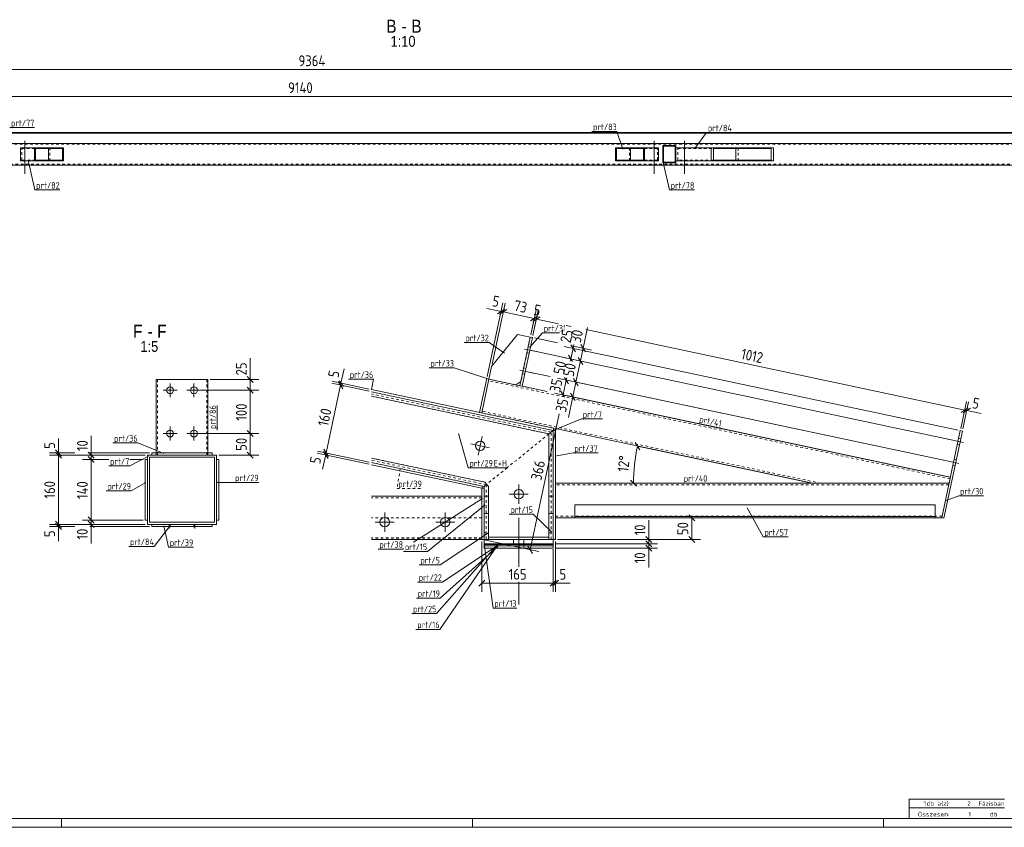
# Model space of a CAD drawing. Header units: millimetres. Extents: x 1 to 1188, y 1 to 840.
# Tile 3 of 7: x 409 to 864, y 1 to 374. Entities that reach past the tile are written whole.
import ezdxf

# ---------------------------------------------------------------- set-up
doc = ezdxf.new("R2010")
doc.units = ezdxf.units.MM
doc.header["$LTSCALE"] = 0.6
doc.linetypes.add('XKITLINE00', pattern=[0])
doc.linetypes.add('XKITLINE02', pattern=[4, 2, -2])
for name, color, linetype, lineweight in [('Bolt', 7, 'Continuous', 0), ('DrawingSheet', 5, 'Continuous', 0), ('OtherObjectType', 1, 'Continuous', 0), ('Part', 2, 'Continuous', 0), ('PartMark', 3, 'Continuous', 0), ('Z-DIMENSIONS', 1, 'Continuous', 0)]:
    doc.layers.add(name, color=color, linetype=linetype, lineweight=lineweight)
doc.styles.add('ARIAL', font='ARIAL.TTF')
doc.styles.add('ISOCPEUR', font='ISOCPEUR.TTF')

msp = doc.modelspace()

# ---------------------------------------------------------------- linework, layer by layer
at = {"layer": 'Bolt', "color": 4, "linetype": 'XKITLINE00', "lineweight": 0}
for p, q in [((409.9, 317.19), (409.9, 316.79)), ((411, 318.44), (411, 303.19)), ((412.1, 317.19), (412.1, 316.79)), ((700.9, 317.19), (700.9, 316.79)), ((702, 318.44), (702, 303.19)), ((703.1, 317.19), (703.1, 316.79)), ((714.9, 317.19), (714.9, 316.79)), ((716, 318.44), (716, 303.19)), ((717.1, 317.19), (717.1, 316.79)), ((409.9, 307.59), (409.9, 307.19)), ((412.1, 307.59), (412.1, 307.19)), ((700.9, 307.59), (700.9, 307.19)), ((703.1, 307.59), (703.1, 307.19)), ((714.9, 307.59), (714.9, 307.19)), ((717.1, 307.59), (717.1, 307.19)), ((643.73, 223.17), (644.71, 222.96)), ((643.73, 223.17), (644.71, 222.96)), ((641.97, 222.11), (648.91, 220.63)), ((641.97, 222.11), (648.91, 220.63)), ((643.15, 220.43), (644.12, 220.22)), ((643.15, 220.43), (644.12, 220.22)), ((639.89, 212.33), (646.83, 210.85)), ((639.89, 212.33), (646.83, 210.85)), ((641.07, 210.64), (642.04, 210.44)), ((641.07, 210.64), (642.04, 210.44)), ((641.65, 213.38), (642.63, 213.18)), ((641.65, 213.38), (642.63, 213.18)), ((478.14, 199.86), (478.14, 206.26)), ((489.14, 199.86), (489.14, 206.26)), ((474.94, 203.06), (481.34, 203.06)), ((485.94, 203.06), (492.34, 203.06)), ((474.94, 183.06), (481.34, 183.06)), ((478.14, 179.86), (478.14, 186.26)), ((485.94, 183.06), (492.34, 183.06)), ((489.14, 179.86), (489.14, 186.26)), ((625.82, 176.47), (617.22, 178.3)), ((622.43, 181.69), (620.6, 173.08)), ((844.88, 178.98), (837.93, 180.45)), ((844.88, 178.98), (837.93, 180.45)), ((843.12, 177.92), (842.14, 178.13)), ((843.12, 177.92), (842.14, 178.13)), ((843.7, 180.66), (842.72, 180.87)), ((843.7, 180.66), (842.72, 180.87)), ((842.8, 169.2), (835.85, 170.67)), ((842.8, 169.2), (835.85, 170.67)), ((841.62, 170.88), (840.64, 171.09)), ((841.62, 170.88), (840.64, 171.09)), ((841.04, 168.14), (840.06, 168.35)), ((841.04, 168.14), (840.06, 168.35)), ((639.35, 159.43), (639.35, 150.63)), ((643.75, 155.03), (634.95, 155.03)), ((577.35, 137.68), (577.35, 146.48)), ((605.35, 137.68), (605.35, 146.48)), ((572.95, 142.08), (581.75, 142.08)), ((600.95, 142.08), (609.75, 142.08)), ((639.35, 121.5), (639.35, 144.09)), ((636.95, 132.09), (636.95, 134.09)), ((641.75, 132.09), (641.75, 134.09)), ((639.35, 104.09), (639.35, 114.5))]:
    msp.add_line(p, q, dxfattribs=at)
for centre, radius in [((478.14, 203.06), 1.6), ((489.14, 203.06), 1.6), ((478.14, 183.06), 1.6), ((489.14, 183.06), 1.6), ((621.52, 177.39), 2.2), ((639.35, 155.03), 2.2), ((577.35, 142.08), 2.2), ((605.35, 142.08), 2.2)]:
    msp.add_circle(centre, radius, dxfattribs=at)
at = {"layer": 'DrawingSheet', "color": 3, "linetype": 'XKITLINE00', "lineweight": 0}
msp.add_line((5, 5), (1184, 5), dxfattribs=at)
at = {"layer": 'DrawingSheet', "color": 2, "linetype": 'XKITLINE00', "lineweight": 0}
for p, q in [((428, 1), (428, 5)), ((618, 1), (618, 5)), ((808, 1), (808, 5)), ((1, 1), (1188, 1))]:
    msp.add_line(p, q, dxfattribs=at)
at = {"layer": 'OtherObjectType', "color": 7, "linetype": 'XKITLINE00', "lineweight": 0}
for p, q in [((819.84, 10), (819.84, 14)), ((819.84, 14), (863.84, 14)), ((819.84, 10), (863.84, 10)), ((819.85, 5.02), (819.84, 9.99)), ((819.84, 9.98), (863.74, 9.98)), ((819.89, 5.03), (863.79, 5.03))]:
    msp.add_line(p, q, dxfattribs=at)
at = {"layer": 'Part', "color": 2, "linetype": 'XKITLINE00', "lineweight": 0}
for p, q in [((995.47, 322.19), (81.5, 322.19)), ((995.47, 321.89), (81.5, 321.89)), ((981.98, 317.19), (75.5, 317.19)), ((409.01, 309.19), (409.01, 315.19)), ((428.88, 315.19), (409.01, 315.19)), ((415.41, 309.19), (415.41, 315.19)), ((415.92, 314.89), (428.38, 314.89)), ((415.92, 314.89), (415.92, 309.49)), ((421.98, 309.49), (421.98, 314.89)), ((428.38, 314.89), (428.38, 309.49)), ((428.88, 309.19), (428.88, 315.19)), ((684.06, 309.19), (684.06, 315.19)), ((684.06, 315.19), (703.93, 315.19)), ((697.03, 314.89), (684.57, 314.89)), ((684.57, 309.49), (684.57, 314.89)), ((690.97, 309.49), (690.97, 314.89)), ((697.03, 309.49), (697.03, 314.89)), ((697.53, 309.19), (697.53, 315.19)), ((703.93, 315.19), (703.93, 309.19)), ((711.97, 316.19), (705.97, 316.19)), ((705.97, 316.19), (705.97, 308.19)), ((711.67, 315.89), (706.27, 315.89)), ((706.27, 308.49), (706.27, 315.89)), ((711.67, 308.49), (711.67, 315.89)), ((711.97, 308.19), (711.97, 316.19)), ((757.07, 315.19), (711.97, 315.19)), ((728.23, 309.19), (728.23, 315.19)), ((729.31, 314.89), (755.99, 314.89)), ((729.31, 314.89), (729.31, 309.49)), ((739.63, 309.49), (739.63, 314.89)), ((755.99, 314.89), (755.99, 309.49)), ((757.07, 309.19), (757.07, 315.19)), ((981.98, 307.19), (75.5, 307.19)), ((428.88, 309.19), (409.01, 309.19)), ((428.38, 309.49), (415.92, 309.49)), ((703.93, 309.19), (684.06, 309.19)), ((697.03, 309.49), (684.57, 309.49)), ((705.97, 308.19), (711.97, 308.19)), ((711.67, 308.49), (706.27, 308.49)), ((757.07, 309.19), (711.97, 309.19)), ((755.99, 309.49), (729.31, 309.49)), ((626.8, 214.09), (638.81, 228.91)), ((638.81, 228.91), (644.68, 227.66)), ((644.68, 227.66), (639.9, 205.17)), ((645.66, 227.46), (644.68, 227.66)), ((645.66, 227.46), (640.88, 204.96)), ((625.55, 208.22), (626.8, 214.09)), ((471.64, 208.06), (471.64, 174.08)), ((495.64, 208.06), (471.64, 208.06)), ((495.64, 174.08), (495.64, 208.06)), ((624.57, 208.43), (621.24, 192.78)), ((625.55, 208.22), (622.22, 192.57)), ((625.55, 208.22), (622.22, 192.57)), ((625.55, 208.22), (624.57, 208.43)), ((639.9, 205.17), (625.55, 208.22)), ((640.32, 207.12), (637.95, 205.58)), ((640.88, 204.96), (639.9, 205.17)), ((652.41, 202.51), (640.88, 204.96)), ((571.19, 203.42), (655.5, 185.49)), ((655.29, 184.52), (571.19, 202.4)), ((655.29, 184.52), (571.19, 202.39)), ((653.29, 182.9), (571.19, 200.35)), ((838.9, 162.87), (659.25, 201.05)), ((655.29, 184.52), (653.29, 182.9)), ((655.29, 184.52), (653.29, 182.9)), ((653.29, 182.9), (653.29, 154.09)), ((655.5, 185.49), (655.29, 184.52)), ((655.29, 134.09), (655.29, 184.52)), ((655.29, 184.52), (656.29, 184.52)), ((775.06, 160.08), (655.5, 185.49)), ((656.29, 184.52), (656.29, 134.09)), ((834.9, 144.08), (843.47, 184.39)), ((844.45, 184.18), (835.88, 143.87)), ((843.47, 184.39), (844.45, 184.18)), ((467.64, 141.07), (467.64, 173.07)), ((467.64, 173.07), (499.64, 173.07)), ((469.64, 174.08), (497.64, 174.08)), ((469.64, 173.08), (469.64, 174.08)), ((469.64, 173.08), (469.64, 173.08)), ((469.64, 173.08), (497.64, 173.08)), ((471.64, 173.07), (471.64, 173.08)), ((495.64, 173.08), (495.64, 173.07)), ((497.64, 174.08), (497.64, 174.08)), ((497.64, 174.08), (497.64, 173.08)), ((499.64, 173.07), (499.64, 141.07)), ((467.64, 171.07), (466.64, 171.07)), ((466.64, 171.07), (466.64, 143.07)), ((467.64, 143.07), (467.64, 171.07)), ((498.64, 172.07), (468.64, 172.07)), ((468.64, 172.07), (468.64, 142.07)), ((498.64, 142.07), (498.64, 172.07)), ((500.64, 171.07), (499.64, 171.07)), ((499.64, 171.07), (499.64, 143.07)), ((500.64, 171.07), (500.64, 143.07)), ((623.71, 160.56), (571.19, 171.72)), ((623.29, 158.6), (571.19, 169.68)), ((622.29, 157.79), (571.19, 168.66)), ((624.5, 159.58), (623.29, 158.6)), ((624.5, 159.58), (623.29, 158.6)), ((625.29, 158.6), (623.71, 160.56)), ((838.3, 160.08), (656.29, 160.08)), ((838.31, 160.08), (775.06, 160.08)), ((622.5, 158.77), (622.29, 157.79)), ((622.29, 157.79), (622.29, 134.08)), ((623.29, 157.79), (622.29, 157.79)), ((623.29, 158.6), (623.29, 154.09)), ((625.29, 135.08), (625.29, 158.6)), ((622.29, 154.08), (571.19, 154.08)), ((623.28, 134.09), (623.28, 154.09)), ((623.28, 154.09), (625.28, 154.09)), ((625.28, 154.09), (625.28, 134.09)), ((653.28, 134.09), (653.28, 154.09)), ((653.28, 154.09), (655.28, 154.09)), ((655.28, 154.09), (655.28, 134.09)), ((623.28, 146.09), (625.28, 146.09)), ((653.28, 146.09), (655.28, 146.09)), ((665.29, 150.08), (665.29, 144.08)), ((665.29, 150.08), (831.9, 150.08)), ((831.9, 150.08), (831.9, 144.08)), ((466.64, 143.07), (467.64, 143.07)), ((468.64, 142.07), (498.64, 142.07)), ((499.64, 143.07), (500.64, 143.07)), ((665.29, 144.08), (656.29, 144.08)), ((831.9, 144.68), (665.29, 144.68)), ((831.9, 144.08), (665.29, 144.08)), ((834.9, 144.08), (831.9, 144.08)), ((835.88, 143.87), (834.9, 144.08)), ((499.64, 141.07), (467.64, 141.07)), ((469.64, 140.07), (469.64, 141.07)), ((469.64, 141.07), (497.64, 141.07)), ((469.64, 140.07), (497.64, 140.07)), ((477.64, 140.07), (477.64, 139.16)), ((489.64, 140.07), (489.64, 139.16)), ((497.64, 141.07), (497.64, 140.07)), ((622.29, 134.08), (571.19, 134.08)), ((623.28, 134.08), (622.29, 134.08)), ((623.28, 132.09), (623.28, 134.09)), ((655.28, 134.09), (623.28, 134.09)), ((625.28, 134.09), (623.28, 134.09)), ((623.28, 132.09), (655.28, 132.09)), ((623.28, 132.09), (655.28, 132.09)), ((623.29, 132.08), (623.28, 132.08)), ((623.28, 132.08), (655.23, 132.08)), ((623.28, 132.08), (623.28, 130.08)), ((623.29, 132.08), (623.28, 132.08)), ((623.28, 132.08), (655.23, 132.08)), ((623.28, 132.08), (623.28, 131.68)), ((653.28, 135.09), (625.29, 135.08)), ((655.28, 134.09), (653.28, 134.09)), ((655.23, 132.08), (655.23, 130.08)), ((655.23, 132.08), (655.23, 131.68)), ((655.29, 134.09), (655.28, 134.09)), ((655.28, 132.09), (655.28, 134.09)), ((655.29, 134.09), (655.29, 134.09)), ((656.29, 134.09), (655.29, 134.09)), ((623.29, 131.68), (623.28, 131.68)), ((623.28, 131.68), (655.23, 131.68)), ((623.28, 131.68), (623.28, 131.08)), ((655.23, 131.68), (623.28, 131.68)), ((623.29, 131.08), (623.28, 131.08)), ((623.28, 130.08), (623.28, 131.08)), ((655.23, 131.08), (623.28, 131.08)), ((655.23, 131.08), (623.28, 131.08)), ((655.23, 130.08), (623.28, 130.08)), ((655.23, 130.08), (623.28, 130.08)), ((655.23, 131.68), (655.23, 131.08)), ((655.23, 130.08), (655.23, 131.08))]:
    msp.add_line(p, q, dxfattribs=at)
at = {"layer": 'Part', "color": 7, "linetype": 'XKITLINE02', "lineweight": 0}
for p, q in [((995.47, 316.79), (75.5, 316.79)), ((995.47, 317.19), (81.5, 317.19)), ((409.52, 314.89), (415.92, 314.89)), ((409.52, 309.49), (409.52, 314.89)), ((422.48, 309.19), (422.48, 315.19)), ((690.46, 309.19), (690.46, 315.19)), ((703.43, 314.89), (697.03, 314.89)), ((703.43, 309.49), (703.43, 314.89)), ((711.87, 309.19), (711.87, 315.19)), ((711.97, 315.19), (711.87, 315.19)), ((712.95, 314.89), (729.31, 314.89)), ((712.95, 309.49), (712.95, 314.89)), ((740.71, 309.19), (740.71, 315.19)), ((75.5, 307.59), (995.47, 307.59)), ((415.92, 309.49), (409.52, 309.49)), ((703.43, 309.49), (697.03, 309.49)), ((711.97, 309.19), (711.87, 309.19)), ((729.31, 309.49), (712.95, 309.49)), ((644.68, 227.66), (640.32, 207.12)), ((472.24, 208.06), (472.24, 173.06)), ((495.04, 208.06), (495.04, 173.06)), ((838.73, 162.09), (625.38, 207.44)), ((637.95, 205.58), (625.55, 208.22)), ((640.88, 204.96), (639.9, 205.17)), ((654.29, 183.71), (571.19, 201.37)), ((571.19, 200.35), (653.29, 182.9)), ((622.22, 192.57), (621.24, 192.78)), ((655.5, 185.49), (622.22, 192.57)), ((778.9, 160.08), (622.39, 193.35)), ((653.29, 182.9), (634.03, 167.3)), ((653.29, 182.9), (634.03, 167.3)), ((653.29, 182.9), (653.29, 135.09)), ((654.29, 134.09), (654.29, 183.71)), ((655.29, 134.09), (655.29, 184.52)), ((469.64, 174.08), (497.64, 174.08)), ((469.64, 173.08), (497.64, 173.08)), ((471.64, 174.08), (471.64, 173.06)), ((471.64, 173.06), (471.64, 173.07)), ((495.64, 173.06), (471.64, 173.06)), ((495.64, 174.08), (495.64, 173.08)), ((495.64, 173.07), (495.64, 173.06)), ((497.64, 174.08), (497.64, 174.08)), ((623.71, 160.56), (571.19, 171.72)), ((624.29, 159.41), (571.19, 170.7)), ((571.19, 169.68), (622.5, 158.77)), ((633.91, 167.2), (624.5, 159.58)), ((633.91, 167.2), (624.5, 159.58)), ((625.29, 158.6), (623.71, 160.56)), ((624.29, 159.41), (624.29, 134.09)), ((656.29, 144.08), (656.29, 160.08)), ((838.3, 160.08), (834.9, 144.08)), ((838.9, 162.87), (838.31, 160.08)), ((623.29, 157.79), (623.29, 134.08)), ((625.29, 135.08), (625.29, 158.6)), ((838.13, 159.28), (656.29, 159.28)), ((622.29, 153.28), (571.19, 153.28)), ((622.29, 134.08), (622.29, 154.08)), ((623.29, 154.09), (623.29, 134.09)), ((653.29, 135.09), (653.29, 154.09)), ((622.29, 144.08), (571.19, 144.08)), ((622.29, 144.08), (622.29, 134.08)), ((835.07, 144.88), (656.29, 144.88)), ((831.9, 144.08), (665.29, 144.08)), ((477.64, 141.07), (477.64, 140.07)), ((477.64, 141.07), (489.64, 141.07)), ((478.24, 139.84), (478.24, 141.07)), ((489.04, 139.84), (489.04, 141.07)), ((489.64, 141.07), (489.64, 140.07)), ((623.28, 137.09), (625.28, 137.09)), ((653.28, 137.09), (655.28, 137.09)), ((622.29, 134.88), (571.19, 134.88)), ((622.29, 134.68), (571.19, 134.68)), ((622.29, 134.08), (571.19, 134.08)), ((655.28, 134.09), (623.28, 134.09)), ((623.28, 134.09), (623.28, 134.09)), ((623.28, 134.08), (623.29, 134.08)), ((623.29, 134.08), (623.28, 134.08)), ((623.28, 132.09), (623.28, 132.09)), ((623.28, 132.09), (623.28, 132.09)), ((623.28, 130.08), (623.28, 132.08)), ((623.28, 132.08), (623.28, 130.08)), ((623.28, 131.68), (623.28, 132.08)), ((623.28, 132.08), (623.28, 131.68)), ((623.29, 134.09), (655.29, 134.09)), ((655.28, 134.09), (623.29, 134.09)), ((623.29, 134.09), (623.29, 134.09)), ((623.29, 130.08), (623.29, 132.08)), ((623.29, 131.68), (623.29, 132.08)), ((624.29, 134.09), (624.29, 134.09)), ((653.29, 135.09), (625.29, 135.08)), ((639.49, 130.08), (639.49, 132.08)), ((639.49, 130.08), (639.49, 132.08)), ((639.49, 131.68), (639.49, 132.08)), ((639.49, 131.68), (639.49, 132.08)), ((641.69, 130.08), (641.69, 132.08)), ((641.69, 131.68), (641.69, 132.08)), ((653.29, 135.09), (653.28, 135.09)), ((653.28, 135.09), (653.29, 135.09)), ((654.29, 134.09), (654.29, 134.09)), ((655.28, 134.09), (655.28, 134.09)), ((655.28, 132.09), (655.28, 132.09)), ((655.28, 132.09), (655.28, 132.09)), ((623.28, 131.08), (623.28, 131.68)), ((623.28, 131.68), (623.28, 131.08)), ((623.28, 131.08), (623.28, 130.08)), ((623.28, 130.08), (623.28, 131.08)), ((623.29, 131.08), (623.29, 131.68)), ((623.29, 130.08), (623.29, 131.08)), ((639.49, 131.08), (639.49, 131.68)), ((639.49, 131.08), (639.49, 131.68)), ((639.49, 130.08), (639.49, 131.08)), ((639.49, 130.08), (639.49, 131.08)), ((641.69, 131.08), (641.69, 131.68)), ((641.69, 130.08), (641.69, 131.08)), ((655.23, 130.08), (655.23, 131.08))]:
    msp.add_line(p, q, dxfattribs=at)
at = {"layer": 'PartMark', "color": 7, "linetype": 'XKITLINE00', "lineweight": 0}
for p, q in [((403.99, 324.5), (415.51, 324.5)), ((673.09, 322.72), (684.6, 322.72)), ((687.48, 314.46), (684.6, 322.72)), ((720.68, 314.78), (726.18, 322.2)), ((726.18, 322.2), (737.95, 322.2)), ((412.5, 309.38), (415.6, 295.69)), ((706.15, 308.41), (708.99, 295.68)), ((415.6, 295.69), (427.12, 295.69)), ((708.99, 295.68), (720.51, 295.68)), ((644.44, 223.02), (650.31, 229.63)), ((650.31, 229.63), (658.17, 229.63)), ((614.14, 225.14), (625.65, 225.14)), ((632.72, 220.17), (625.65, 225.14)), ((597.97, 213.45), (609.48, 213.45)), ((624.57, 208.43), (609.48, 213.45)), ((560.61, 208.16), (572.12, 208.16)), ((571.19, 203.42), (572.12, 208.16)), ((499.94, 184.56), (499.94, 196.07)), ((655.29, 184.52), (668.34, 189.79)), ((668.34, 189.79), (678.05, 189.79)), ((721.89, 187.84), (732.9, 185.5)), ((611.5, 183.09), (615.95, 167.2)), ((451.66, 178.72), (463.18, 178.72)), ((475.3, 173.82), (463.18, 178.72)), ((656.14, 172.59), (664.46, 174.07)), ((664.46, 174.07), (675.97, 174.07)), ((468.19, 172.52), (459.5, 168.09)), ((449.79, 168.09), (459.5, 168.09)), ((615.95, 167.2), (634.03, 167.2)), ((466.9, 160.49), (460.14, 156.58)), ((499.9, 160.49), (507.63, 160.46)), ((507.63, 160.46), (519.14, 160.46)), ((715.03, 160.18), (726.8, 160.18)), ((448.63, 156.58), (460.14, 156.58)), ((622.55, 152.99), (590.68, 132.76)), ((836.88, 152.08), (842.75, 154.27)), ((842.75, 154.27), (854.27, 154.27)), ((623.74, 150.03), (597.09, 128.56)), ((634.93, 145.75), (645.93, 145.75)), ((654.59, 137.51), (645.93, 145.75)), ((744.91, 148.71), (752.36, 135.26)), ((477.83, 140.06), (470.76, 130.89)), ((475.3, 140.33), (477.37, 130.5)), ((625.29, 137.19), (603.02, 122.38)), ((623.28, 132.09), (627.44, 102.38)), ((752.36, 135.26), (763.87, 135.26)), ((458.99, 130.89), (470.76, 130.89)), ((477.37, 130.5), (488.88, 130.5)), ((574.28, 129.65), (585.79, 129.65)), ((586.09, 129.84), (585.79, 129.65)), ((586.09, 128.56), (597.09, 128.56)), ((629.73, 131.94), (601.34, 99.8)), ((629.73, 131.62), (602.8, 92.52)), ((629.73, 130.82), (603, 106.94)), ((629.73, 131.5), (604.01, 114.4)), ((593.31, 122.38), (603.02, 122.38)), ((592.5, 114.4), (604.01, 114.4)), ((592, 106.94), (603, 106.94)), ((627.44, 102.38), (638.44, 102.38)), ((589.83, 99.8), (601.34, 99.8)), ((591.81, 92.52), (602.8, 92.52))]:
    msp.add_line(p, q, dxfattribs=at)
at = {"layer": 'PartMark', "color": 7, "linetype": 'XKITLINE02', "lineweight": 0}
for p, q in [((584.55, 166.84), (583.06, 157.65)), ((583.06, 157.65), (594.57, 157.65))]:
    msp.add_line(p, q, dxfattribs=at)
at = {"layer": 'Z-DIMENSIONS', "color": 7, "linetype": 'XKITLINE00', "lineweight": 0}
for p, q in [((75.5, 351.29), (1011.94, 351.29)), ((81.5, 338.82), (995.47, 338.82)), ((624.78, 209.4), (632.02, 243.48)), ((627.01, 215.07), (633, 243.27)), ((627.01, 215.07), (633, 243.27)), ((631.17, 239.47), (624.56, 240.87)), ((631.17, 239.47), (624.56, 240.87)), ((632.85, 240.56), (629.49, 238.38)), ((633.83, 240.35), (630.47, 238.17)), ((633.83, 240.35), (630.47, 238.17)), ((631.17, 239.47), (632.15, 239.26)), ((632.15, 239.26), (646.5, 236.21)), ((648.18, 237.3), (644.82, 235.12)), ((644.89, 228.64), (647.35, 240.22)), ((644.89, 228.64), (646.63, 236.8)), ((649.16, 237.09), (645.8, 234.91)), ((645.87, 228.43), (648.33, 240.01)), ((647.21, 236.67), (644.82, 235.12)), ((648.19, 236.47), (645.8, 234.91)), ((645.87, 228.43), (647.6, 236.59)), ((646.5, 236.21), (647.48, 236)), ((647.48, 236), (657.68, 233.83)), ((661.31, 233.06), (663.49, 232.6)), ((669.11, 222.47), (671.14, 232.03)), ((669.11, 222.47), (671.14, 232.03)), ((670.34, 231.14), (845.5, 193.91)), ((646.64, 227.25), (657.19, 225.01)), ((842.49, 184.6), (660.4, 223.3)), ((663.33, 224.13), (665.5, 220.77)), ((664.04, 223.55), (673.02, 221.64)), ((664.41, 222.45), (664.8, 224.28)), ((664.41, 222.45), (664.8, 224.28)), ((668.02, 224.15), (670.2, 220.8)), ((645.39, 221.38), (671.77, 215.77)), ((645.39, 221.38), (671.77, 215.77)), ((662.29, 219.24), (664.14, 216.38)), ((662.29, 219.24), (664.14, 216.38)), ((663.38, 217.56), (664.41, 222.45)), ((667.86, 216.6), (669.11, 222.47)), ((515.18, 208.06), (515.18, 217.83)), ((515.18, 208.06), (515.18, 217.83)), ((841.45, 179.71), (659.36, 218.41)), ((841.45, 179.71), (659.36, 218.41)), ((663.17, 216.59), (663.38, 217.56)), ((665.78, 206.82), (667.86, 216.6)), ((666.77, 218.28), (668.95, 214.93)), ((666.77, 218.28), (668.95, 214.93)), ((513.76, 209.48), (516.59, 206.65)), ((557.14, 206.4), (558.54, 213.02)), ((557.14, 206.4), (558.54, 213.02)), ((557.14, 206.4), (558.54, 213.02)), ((557.14, 206.4), (558.54, 213.02)), ((643.31, 211.6), (653.86, 209.36)), ((643.31, 211.6), (653.86, 209.36)), ((496.64, 208.06), (519.18, 208.06)), ((515.18, 203.06), (515.18, 208.06)), ((550.28, 174.12), (556.93, 205.42)), ((570.21, 202.6), (552.92, 206.28)), ((570.21, 202.6), (552.92, 206.28)), ((570.21, 202.6), (552.92, 206.28)), ((570.21, 203.63), (553.13, 207.26)), ((570.21, 203.63), (553.13, 207.26)), ((555.84, 207.1), (558.02, 203.75)), ((555.84, 207.1), (558.02, 203.75)), ((555.84, 207.1), (558.02, 203.75)), ((556.47, 207.44), (558.23, 204.73)), ((556.47, 207.44), (558.23, 204.73)), ((556.93, 205.42), (557.14, 206.4)), ((556.93, 205.43), (557.14, 206.4)), ((839.38, 169.92), (657.29, 208.63)), ((659.84, 200.93), (661.3, 207.78)), ((660.53, 208.95), (662.39, 206.1)), ((660.53, 208.95), (662.39, 206.1)), ((839.38, 169.92), (660.71, 207.9)), ((660.71, 207.9), (669.69, 205.99)), ((660.71, 207.9), (669.69, 205.99)), ((661.3, 207.78), (661.5, 208.75)), ((664.32, 199.98), (665.78, 206.82)), ((664.69, 208.5), (666.87, 205.15)), ((665.02, 208), (666.87, 205.15)), ((490.14, 203.06), (519.18, 203.06)), ((490.14, 203.06), (519.18, 203.06)), ((513.76, 204.48), (516.59, 201.65)), ((513.76, 204.48), (516.59, 201.65)), ((515.18, 183.06), (515.18, 203.06)), ((641.86, 204.75), (652.41, 202.51)), ((837.92, 163.08), (655.83, 201.78)), ((658.75, 202.61), (660.51, 199.89)), ((837.92, 163.08), (659.25, 201.05)), ((659.25, 201.05), (668.24, 199.14)), ((659.38, 201.64), (660.51, 199.89)), ((659.66, 200.07), (659.84, 200.93)), ((663.24, 201.65), (665.41, 198.3)), ((664.32, 199.98), (662.29, 190.42)), ((664.32, 199.98), (662.29, 190.42)), ((843.68, 185.37), (846.35, 197.92)), ((843.68, 185.37), (846.35, 197.92)), ((844.66, 185.16), (847.33, 197.72)), ((644.62, 129.34), (657.99, 192.23)), ((847.17, 195), (843.82, 192.82)), ((847.17, 195), (843.82, 192.82)), ((848.15, 194.8), (844.8, 192.62)), ((845.5, 193.91), (846.48, 193.71)), ((846.48, 193.71), (853.09, 192.3)), ((846.48, 193.71), (853.09, 192.3)), ((490.14, 183.06), (519.18, 183.06)), ((490.14, 183.06), (519.18, 183.06)), ((513.76, 184.48), (516.59, 181.65)), ((513.76, 184.48), (516.59, 181.65)), ((515.18, 173.07), (515.18, 183.06)), ((426.54, 174.07), (426.54, 180.83)), ((426.54, 174.07), (426.54, 180.83)), ((441.67, 173.07), (441.67, 181.97)), ((441.67, 173.07), (441.67, 181.97)), ((693.12, 178.95), (695.29, 175.59)), ((434.07, 174.07), (422.44, 174.07)), ((466.64, 173.07), (422.44, 173.07)), ((466.64, 173.07), (422.44, 173.07)), ((425.12, 175.48), (427.95, 172.65)), ((425.12, 174.48), (427.95, 171.65)), ((425.12, 174.48), (427.95, 171.65)), ((426.54, 173.07), (426.54, 174.07)), ((426.54, 141.07), (426.54, 173.07)), ((466.64, 173.07), (437.57, 173.07)), ((440.26, 174.48), (443.08, 171.65)), ((468.64, 174.07), (441.07, 174.07)), ((441.67, 171.07), (441.67, 173.07)), ((500.64, 173.07), (519.18, 173.07)), ((513.76, 174.48), (516.59, 171.65)), ((570.21, 168.86), (546.06, 174)), ((570.21, 169.89), (546.27, 174.97)), ((570.21, 169.89), (546.27, 174.97)), ((550.07, 173.14), (548.66, 166.53)), ((550.07, 173.14), (548.66, 166.53)), ((548.98, 174.82), (551.16, 171.47)), ((549.19, 175.8), (551.37, 172.44)), ((549.19, 175.8), (551.37, 172.44)), ((550.07, 173.14), (550.28, 174.12)), ((774.08, 160.29), (694.2, 177.27)), ((694.2, 177.27), (775.06, 160.08)), ((449.79, 171.07), (437.57, 171.07)), ((449.79, 171.07), (437.57, 171.07)), ((440.26, 172.48), (443.08, 169.65)), ((440.26, 172.48), (443.08, 169.65)), ((441.67, 143.07), (441.67, 171.07)), ((465.64, 171.07), (459.5, 171.07)), ((465.64, 171.07), (459.5, 171.07)), ((690.98, 161.5), (693.81, 158.67)), ((692.4, 160.08), (775.06, 160.08)), ((425.12, 142.48), (427.95, 139.65)), ((425.12, 142.48), (427.95, 139.65)), ((425.12, 141.48), (427.95, 138.65)), ((465.64, 143.07), (437.57, 143.07)), ((465.64, 143.07), (437.57, 143.07)), ((440.26, 144.48), (443.08, 141.65)), ((440.26, 144.48), (443.08, 141.65)), ((440.26, 142.48), (443.08, 139.65)), ((441.67, 141.07), (441.67, 143.07)), ((657.29, 144.08), (723.3, 144.08)), ((699.44, 134.09), (699.44, 142.99)), ((699.44, 134.09), (699.44, 142.99)), ((717.89, 145.5), (720.72, 142.67)), ((719.3, 134.09), (719.3, 144.08)), ((466.64, 141.07), (422.44, 141.07)), ((466.64, 141.07), (422.44, 141.07)), ((434.07, 140.07), (422.44, 140.07)), ((426.54, 140.07), (426.54, 141.07)), ((426.54, 140.07), (426.54, 133.31)), ((426.54, 140.07), (426.54, 133.31)), ((466.64, 141.07), (437.57, 141.07)), ((468.64, 140.07), (441.07, 140.07)), ((441.67, 141.07), (441.67, 132.16)), ((441.67, 141.07), (441.67, 132.16)), ((622.29, 133.08), (622.29, 109.9)), ((623.27, 133.87), (648.54, 128.5)), ((656.28, 132.09), (703.44, 132.09)), ((656.28, 132.09), (703.44, 132.09)), ((656.29, 133.09), (656.29, 109.9)), ((657.29, 134.09), (723.3, 134.09)), ((657.29, 134.09), (703.44, 134.09)), ((698.03, 135.5), (700.85, 132.67)), ((698.03, 133.51), (700.85, 130.68)), ((698.03, 133.5), (700.85, 130.68)), ((699.44, 132.09), (699.44, 134.09)), ((699.44, 130.08), (699.44, 132.09)), ((717.89, 135.5), (720.72, 132.67)), ((643.53, 131.01), (645.71, 127.66)), ((655.23, 129.58), (655.23, 109.9)), ((655.23, 129.58), (655.23, 109.9)), ((656.23, 130.08), (703.44, 130.08)), ((698.03, 131.5), (700.85, 128.67)), ((699.44, 130.08), (699.44, 121.18)), ((699.44, 130.08), (699.44, 121.18)), ((623.71, 115.32), (620.88, 112.49)), ((622.29, 113.9), (655.23, 113.9)), ((656.64, 115.32), (653.81, 112.49)), ((656.64, 115.32), (653.81, 112.49)), ((657.71, 115.32), (654.88, 112.49)), ((655.23, 113.9), (656.29, 113.9)), ((656.29, 113.9), (663.05, 113.9)), ((656.29, 113.9), (663.05, 113.9))]:
    msp.add_line(p, q, dxfattribs=at)
msp.add_arc((775.06, 160.08), 82.66, 167.9999, 180, dxfattribs=at)
at = {"layer": 'Z-DIMENSIONS', "color": 3}
for p in [(631.17, 239.47), (632.15, 239.26), (632.15, 239.26), (646.5, 236.21), (646.5, 236.21), (647.48, 236), (647.48, 236), (664.41, 222.45), (669.11, 222.47), (663.38, 217.56), (663.38, 217.56), (667.86, 216.6), (667.86, 216.6), (515.18, 208.06), (556.93, 205.43), (556.93, 205.42), (556.93, 205.42), (557.14, 206.4), (557.14, 206.4), (661.3, 207.78), (661.3, 207.78), (665.78, 206.82), (665.78, 206.82), (515.18, 203.06), (515.18, 203.06), (659.84, 200.93), (659.84, 200.93), (664.32, 199.98), (845.5, 193.91), (845.5, 193.91), (846.48, 193.71), (515.18, 183.06), (515.18, 183.06), (426.54, 174.07), (426.54, 173.07), (426.54, 173.07), (441.67, 173.07), (515.18, 173.07), (550.07, 173.14), (550.28, 174.12), (550.28, 174.12), (441.67, 171.07), (441.67, 171.07), (441.67, 143.07), (441.67, 143.07), (719.3, 144.08), (426.54, 141.07), (426.54, 141.07), (426.54, 140.07), (441.67, 141.07), (699.44, 134.09), (699.44, 132.09), (699.44, 132.09), (719.3, 134.09), (644.62, 129.34), (699.44, 130.08), (622.29, 113.9), (655.23, 113.9), (655.23, 113.9), (656.29, 113.9)]:
    msp.add_point(p, dxfattribs=at)
at = {"layer": 'Z-DIMENSIONS', "color": 7}
for p in [(694.2, 177.27), (692.4, 160.08)]:
    msp.add_point(p, dxfattribs=at)

# ---------------------------------------------------------------- texts
at = {"layer": 'OtherObjectType', "color": 6, "style": 'ARIAL', "width": 0.85}
for s, height, p in [('B', 6, (578.07, 368.39)), ('B', 6, (589.67, 368.39)), ('-', 6, (585.21, 368.39)), ('1:10', 5, (580.05, 361.89)), ('F', 6, (461.02, 227.33)), ('F', 6, (472.17, 227.33)), ('-', 6, (467.71, 227.33)), ('1:5', 5, (464.4, 220.83))]:
    msp.add_text(s, height=height, dxfattribs=at).set_placement(p)
at = {"layer": 'OtherObjectType', "color": 7, "style": 'ISOCPEUR'}
for s, width, p in [('1', 1.211571, (826.48, 11)), ('db a(z)', 1.211571, (827.84, 11)), ('2', 1.211571, (846.7, 11)), ('. Fázisban', 0.935, (849.84, 11)), ('Összesen:            db', 1.211571, (823.84, 6)), ('1', 1.211571, (847.19, 6))]:
    msp.add_text(s, height=2, dxfattribs=dict(at, width=width)).set_placement(p)
at = {"layer": 'PartMark', "color": 3, "style": 'ISOCPEUR', "width": 0.85}
for s, p in [('prt/77', (404.59, 325.1)), ('prt/83', (673.69, 323.32)), ('prt/84', (726.78, 322.8)), ('prt/82', (416.2, 296.29)), ('prt/78', (709.59, 296.28)), ('prt/31', (650.91, 230.23)), ('prt/32', (614.74, 225.74)), ('prt/33', (598.57, 214.05)), ('prt/36', (561.21, 208.76)), ('prt/7', (668.94, 190.39)), ('prt/36', (452.26, 179.32)), ('prt/37', (665.06, 174.67)), ('prt/7', (450.39, 168.69)), ('prt/29', (616.55, 167.8)), ('E+H', (627.76, 167.8)), ('prt/29', (508.23, 161.06)), ('prt/40', (715.63, 160.78)), ('prt/29', (449.23, 157.18)), ('prt/39', (583.66, 158.25)), ('prt/30', (843.35, 154.87)), ('prt/15', (635.53, 146.35)), ('prt/57', (752.96, 135.86)), ('prt/84', (459.59, 131.49)), ('prt/39', (477.97, 131.1)), ('prt/38', (574.88, 130.25)), ('prt/15', (586.69, 129.16)), ('prt/5', (593.91, 122.98)), ('prt/22', (593.1, 115)), ('prt/19', (592.6, 107.54)), ('prt/13', (628.04, 102.98)), ('prt/25', (590.43, 100.4)), ('prt/16', (592.41, 93.12))]:
    msp.add_text(s, height=3, dxfattribs=at).set_placement(p)
for s, rotation, p in [('prt/86', 90.0002, (499.34, 185.16)), ('prt/41', -11.9977, (722.61, 188.3))]:
    msp.add_text(s, height=3, rotation=rotation, dxfattribs=at).set_placement(p)
at = {"layer": 'Z-DIMENSIONS', "color": 3, "style": 'ISOCPEUR', "width": 0.85}
for s, p in [('9364', (537.49, 352.89)), ('9140', (532.69, 340.42)), ('165', (634.68, 115.5)), ('5', (658.17, 115.5))]:
    msp.add_text(s, height=5, dxfattribs=at).set_placement(p)
for s, rotation, p in [('5', -12.0035, (626.73, 242.05)), ('73', -12.0035, (636.72, 239.93)), ('5', -12.0035, (645.85, 237.98)), ('25', 78.0025, (663.24, 224.62)), ('30', 78.0025, (667.93, 224.64)), ('1012', -12.0035, (741.78, 217.59)), ('25', 90.0002, (513.58, 209.94)), ('50', 78.0025, (660.15, 210.06)), ('50', 78.0025, (664.63, 209.1)), ('5', 78.0025, (555.96, 208.57)), ('5', 78.0025, (555.96, 208.57)), ('35', 78.0025, (658.38, 201.74)), ('100', 90.0002, (513.58, 188.98)), ('160', 78.0025, (551.19, 186.11)), ('35', 78.0025, (661.12, 192.59)), ('5', -12.0035, (848.64, 194.88)), ('5', 90.0002, (424.94, 175.94)), ('10', 90.0002, (440.07, 174.94)), ('50', 90.0002, (513.58, 175.06)), ('12°', 84.0013, (689.96, 165.14)), ('5', 78.0025, (547.49, 168.7)), ('366', 78.0025, (649.73, 161.05)), ('160', 90.0002, (424.94, 152.99)), ('140', 90.0002, (440.07, 152.77)), ('10', 90.0002, (697.84, 135.96)), ('50', 90.0002, (717.7, 136.08)), ('5', 90.0002, (424.94, 135.18)), ('10', 90.0002, (440.07, 134.04)), ('10', 90.0002, (697.84, 123.05))]:
    msp.add_text(s, height=5, rotation=rotation, dxfattribs=at).set_placement(p)

doc.saveas('drawing.dxf')
